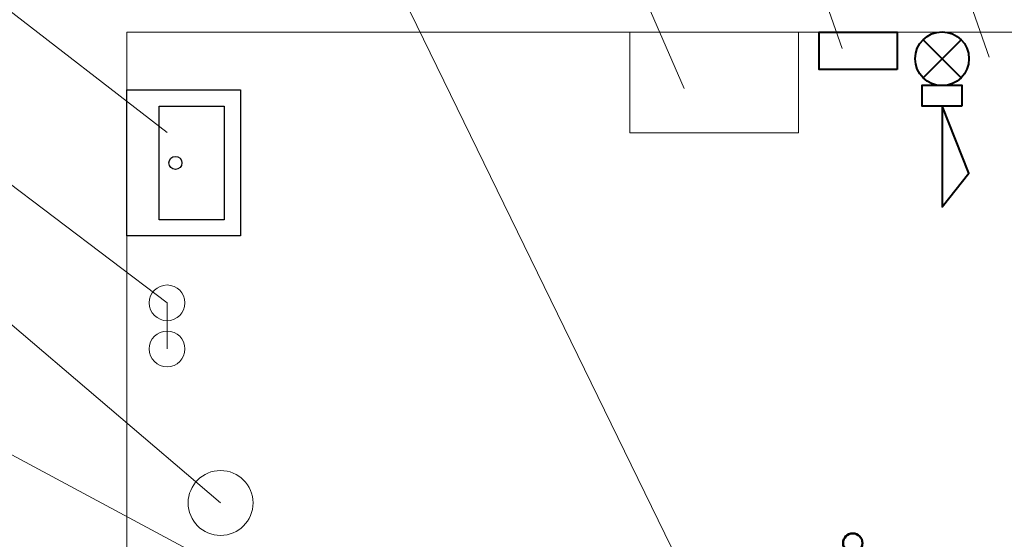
# Model space of a CAD drawing. Header units: millimetres. Extents: x -26820 to -12632, y -5851 to 1958.
# Tile 46 of 95: x -18539 to -18236, y -53 to 107. Entities that reach past the tile are written whole.
import ezdxf
from ezdxf.lldxf.tags import DXFTag

# ---------------------------------------------------------------- set-up
doc = ezdxf.new("R2010")
doc.units = ezdxf.units.MM
doc.layers.add('-1_00$0$PT-POZ-1_02122022$0$XPIW-SCN', color=8, linetype='Continuous')
for name, color, linetype, lineweight in [('A-INW-SC', 30, 'Continuous', 13), ('GAZ', 50, 'GAS_LINE', 50), ('INST_KOTŁOWNIA', 22, 'Continuous', 60)]:
    doc.layers.add(name, color=color, linetype=linetype, lineweight=lineweight)
doc.styles.get("Standard").update_dxf_attribs({"font": 'arial.ttf'})
tags = doc.linetypes.add('GAS_LINE', pattern='A,12.7,-5.08,["GAS",Standard,S=2.54,R=0,X=-2.54,Y=-1.27],-6.35', length=24.13).pattern_tags.tags
tags[6] = DXFTag(74, 10)

msp = doc.modelspace()

# ---------------------------------------------------------------- linework, layer by layer
at = {"layer": '-1_00$0$PT-POZ-1_02122022$0$XPIW-SCN', "color": 7, "linetype": 'Continuous', "ltscale": 7.9e-05}
for points in [[(-18471.13, 40.45), (-18506.13, 40.45), (-18506.13, 85.45), (-18471.13, 85.45)], [(-18476.13, 45.45), (-18496.13, 45.45), (-18496.13, 80.45), (-18476.13, 80.45)]]:
    msp.add_lwpolyline(points, close=True, dxfattribs=at)
msp.add_circle((-18491.13, 62.95), 2, dxfattribs=at)
at = {"color": 7, "lineweight": 15}
for p, q in [((-18387.24, 387.88), (-18285.74, 98.15)), ((-18338.92, 376.58), (-18240.46, 95.53)), ((-18423.07, 289.03), (-18334.36, 85.83)), ((-18653.47, 195.61), (-18493.72, 72.32)), ((-18461.33, 196.53), (-18325.22, -82.23)), ((-18655.35, 142.22), (-18493.72, 19.85)), ((-18628.36, 86.78), (-18477.22, -41.77)), ((-18589.65, -1.25), (-18406.86, -99.05))]:
    msp.add_line(p, q, dxfattribs=at)
at = {"layer": 'A-INW-SC', "color": 7}
for p, q in [((-18506.13, 103.16), (-18506.13, -58.84)), ((-17963.13, 103.16), (-18506.13, 103.16)), ((-18351.13, 103.16), (-18351.13, 72.16)), ((-18299.13, 103.16), (-18299.13, 72.16)), ((-18299.13, 72.16), (-18351.13, 72.16)), ((-18493.72, 19.85), (-18493.72, 5.66))]:
    msp.add_line(p, q, dxfattribs=at)
for centre, radius in [((-18493.72, 19.85), 5.5), ((-18493.72, 5.66), 5.5), ((-18477.22, -41.77), 10)]:
    msp.add_circle(centre, radius, dxfattribs=at)
at = {"layer": 'GAZ', "color": 7, "linetype": 'Continuous', "ltscale": 0.7}
msp.add_circle((-18282.45, -54.13), 3, dxfattribs=at)
at = {"layer": 'INST_KOTŁOWNIA', "color": 1, "linetype": 'Continuous', "lineweight": 40, "ltscale": 0.6, "true_color": 0xf90606}
for p, q in [((-18249.07, 89.16), (-18260.79, 100.88)), ((-18249.07, 100.88), (-18260.79, 89.16))]:
    msp.add_line(p, q, dxfattribs=at)
for points in [[(-18268.75, 91.67), (-18292.75, 91.67), (-18292.75, 103.16), (-18268.75, 103.16)], [(-18248.72, 80.51), (-18248.72, 86.73), (-18261.15, 86.73), (-18261.15, 80.51)], [(-18254.93, 80.51), (-18254.93, 49.43), (-18246.64, 59.79)]]:
    msp.add_lwpolyline(points, close=True, dxfattribs=at)
msp.add_circle((-18254.93, 95.02), 8.29, dxfattribs=at)

doc.saveas('drawing.dxf')
